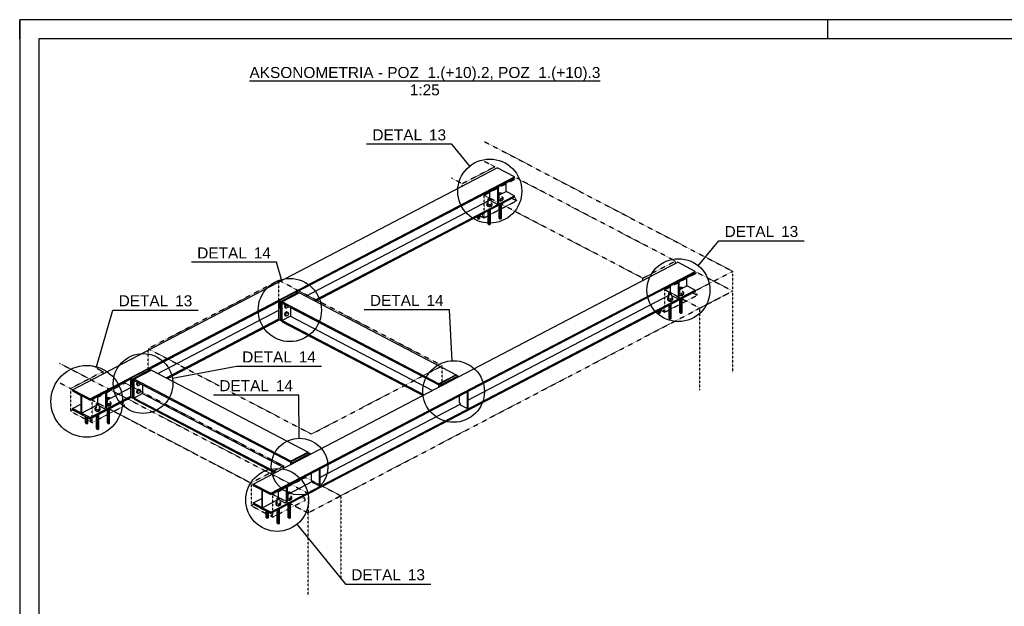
# Model space of a CAD drawing. Header units: millimetres. Extents: x 0 to 4200, y 0 to 2970.
# Tile 2 of 3: x 0 to 2559, y 1446 to 2970. Entities that reach past the tile are written whole.
import ezdxf

# ---------------------------------------------------------------- set-up
doc = ezdxf.new("R2010")
doc.units = ezdxf.units.MM
doc.linetypes.add('DXK_LINE_DOT4', pattern=[0.9408, 0.4704, -0.4704])
doc.styles.add('Arial', font='ARIAL.TTF', dxfattribs={"height": 0.2})

# ---------------------------------------------------------------- blocks, each defined once
blk = doc.blocks.new('Unknown-2722540-1268')
at = {"color": 7, "linetype": 'Continuous'}
for p, q in [((4200, 2970), (0, 2970)), ((0, 2970), (0, 0)), ((0, 2920), (0, 2970)), ((50, 2970), (0, 2970)), ((2100, 2920), (2100, 2970)), ((4150, 2920), (50, 2920)), ((50, 2920), (50, 50))]:
    blk.add_line(p, q, dxfattribs=at)
blk = doc.blocks.new('Unknown-2722540-11 - 1304')
at = {"color": 96, "linetype": 'Continuous'}
blk.add_line((597.1, 2811), (1508.2, 2811), dxfattribs=at)
at = {"color": 0, "linetype": 'Continuous'}
for points in [[(1508.2, 2818.5), (1508.2, 2848.5), (597.1, 2848.5), (597.1, 2818.5)], [(1091.5, 2773.5), (1091.5, 2803.5), (1013.7, 2803.5), (1013.7, 2773.5)]]:
    blk.add_wipeout(points, dxfattribs=at)
at = {"color": 7, "linetype": 'Continuous', "style": 'Arial'}
for s, height, p in [('AKSONOMETRIA - POZ_1.(+10).2, POZ_1.(+10).3', 28.652, (597.1, 2818.5)), ('1:25', 28.65, (1013.7, 2773.5))]:
    blk.add_text(s, height=height, dxfattribs=at).set_placement(p)
blk = doc.blocks.new('Part-2722540-1320 - 1304')
at = {"color": 5, "linetype": 'Continuous'}
for p, q in [((342.6, 2059.7), (297.3, 2036)), ((342.6, 2059.7), (749.8, 1846.9)), ((704.6, 1823.2), (297.3, 2036)), ((297.3, 2036), (297.3, 2033)), ((297.3, 2033), (704.6, 1820.2)), ((319.1, 2021.6), (319.1, 1998.6)), ((319.1, 1998.6), (297.3, 1987.3)), ((319.1, 1998.6), (688.2, 1805.8)), ((297.3, 1987.3), (666.4, 1794.4)), ((297.3, 1987.3), (297.3, 1984.2)), ((297.3, 1984.2), (663.4, 1792.9)), ((749.8, 1846.9), (704.6, 1823.2)), ((749.8, 1845.2), (749.8, 1846.9)), ((704.6, 1820.2), (704.6, 1823.2))]:
    blk.add_line(p, q, dxfattribs=at)
blk = doc.blocks.new('Part-2722540-1328 - 1304')
at = {"color": 5, "linetype": 'Continuous'}
for p, q in [((718.7, 2263.4), (673.5, 2239.8)), ((723, 2261.2), (677.7, 2237.5)), ((718.7, 2263.4), (723, 2261.2)), ((673.5, 2239.8), (677.7, 2237.5)), ((673.5, 2191.3), (673.5, 2239.8)), ((677.7, 2237.5), (677.7, 2189.1)), ((673.5, 2191.3), (677.7, 2189.1))]:
    blk.add_line(p, q, dxfattribs=at)
blk = doc.blocks.new('Part-2722540-1317 - 1304')
at = {"color": 5, "linetype": 'Continuous'}
for p, q in [((137.5, 2008.7), (1240.6, 2585.1)), ((1285.8, 2561.4), (1240.6, 2585.1)), ((182.8, 1985.1), (1285.8, 2561.4)), ((1285.8, 2558.3), (1285.8, 2561.4)), ((720.1, 2262.7), (1285.8, 2558.3)), ((1264.1, 2524), (1264.1, 2547)), ((765.4, 2240.7), (1285.8, 2512.6)), ((768.4, 2239.2), (1285.8, 2509.6)), ((1244.6, 2513.8), (1264.1, 2524)), ((1285.8, 2512.6), (1264.1, 2524)), ((1285.8, 2509.6), (1285.8, 2512.6)), ((743.6, 2252.1), (1222.9, 2502.5)), ((335.4, 2061.7), (673.5, 2238.4)), ((359, 2051.1), (673.5, 2215.4)), ((380.8, 2039.7), (673.5, 2192.7)), ((383.7, 2038.2), (675.1, 2190.5)), ((182.8, 1982), (288.8, 2037.4)), ((137.5, 2008.7), (182.8, 1985.1)), ((137.5, 2005.6), (137.5, 2008.7)), ((137.5, 2005.6), (159.3, 1994.2)), ((226.4, 1981.8), (288.8, 2014.5)), ((137.5, 1959.9), (159.3, 1971.3)), ((159.3, 1994.2), (159.3, 1948.5)), ((161, 1993.4), (161, 1947.7)), ((161, 1993.4), (182.8, 1982)), ((182.8, 1936.3), (288.8, 1991.7)), ((182.8, 1933.2), (290.5, 1989.5)), ((182.8, 1982), (182.8, 1985.1)), ((159.3, 1948.5), (137.5, 1959.9)), ((137.5, 1959.9), (137.5, 1956.9)), ((137.5, 1956.9), (182.8, 1933.2)), ((161, 1947.7), (202.5, 1969.4)), ((182.8, 1936.3), (161, 1947.7)), ((182.8, 1933.2), (182.8, 1936.3))]:
    blk.add_line(p, q, dxfattribs=at)
blk = doc.blocks.new('Part-2722540-1318 - 1304')
at = {"color": 5, "linetype": 'Continuous'}
for p, q in [((607, 1763.4), (1710.1, 2339.8)), ((1755.3, 2316.1), (1710.1, 2339.8)), ((652.2, 1739.8), (1755.3, 2316.1)), ((652.2, 1736.7), (1755.3, 2313)), ((1755.3, 2313), (1755.3, 2316.1)), ((1714, 2268.5), (1733.5, 2278.7)), ((1733.5, 2278.7), (1733.5, 2301.7)), ((1755.3, 2267.3), (1733.5, 2278.7)), ((652.2, 1691), (1755.3, 2267.3)), ((652.2, 1687.9), (1755.3, 2264.3)), ((1164.8, 1981.5), (1692.3, 2257.2)), ((1755.3, 2264.3), (1755.3, 2267.3)), ((780.1, 1780.5), (1145, 1971.2)), ((695.8, 1736.5), (760.4, 1770.2)), ((607, 1763.4), (652.2, 1739.8)), ((607, 1760.3), (607, 1763.4)), ((607, 1760.3), (628.8, 1748.9)), ((628.8, 1748.9), (628.8, 1703.2)), ((630.5, 1748.1), (630.5, 1702.4)), ((630.5, 1748.1), (652.2, 1736.7)), ((607, 1714.6), (628.8, 1726)), ((628.8, 1703.2), (607, 1714.6)), ((607, 1714.6), (607, 1711.6)), ((630.5, 1702.4), (671.9, 1724)), ((652.2, 1736.7), (652.2, 1739.8)), ((607, 1711.6), (652.2, 1687.9)), ((652.2, 1691), (630.5, 1702.4)), ((652.2, 1687.9), (652.2, 1691))]:
    blk.add_line(p, q, dxfattribs=at)
blk = doc.blocks.new('Part-2722540-1319 - 1304')
at = {"color": 5, "linetype": 'Continuous'}
for p, q in [((727.2, 2260.7), (682, 2237)), ((727.2, 2260.7), (1134.5, 2047.9)), ((1089.2, 2024.2), (682, 2237)), ((682, 2237), (682, 2234)), ((682, 2234), (1089.2, 2021.2)), ((703.8, 2222.6), (703.8, 2199.6)), ((703.8, 2199.6), (682, 2188.3)), ((682, 2188.3), (1051, 1995.4)), ((682, 2188.3), (682, 2185.2)), ((682, 2185.2), (1048.1, 1993.9)), ((703.8, 2199.6), (1072.8, 2006.8)), ((1134.5, 2047.9), (1089.2, 2024.2)), ((1134.5, 2046.2), (1134.5, 2047.9)), ((1089.2, 2021.2), (1089.2, 2024.2))]:
    blk.add_line(p, q, dxfattribs=at)
blk = doc.blocks.new('Part-2722540-1322 - 1304')
at = {"color": 5, "linetype": 'Continuous'}
for p, q in [((1138.7, 2044), (1093.5, 2020.3)), ((1141.3, 2042.6), (1138.7, 2044)), ((1093.5, 2020.3), (1096.1, 2019)), ((1093.5, 2017.6), (1093.5, 2020.3))]:
    blk.add_line(p, q, dxfattribs=at)
blk = doc.blocks.new('Part-2722540-1324 - 1304')
at = {"color": 5, "linetype": 'Continuous'}
for p, q in [((1134.5, 2046.2), (1089.2, 2022.5)), ((1089.2, 2022.5), (1093.5, 2020.3)), ((1089.2, 2015.4), (1089.2, 2022.5)), ((1093.5, 2020.3), (1138.7, 2044)), ((1138.7, 2044), (1134.5, 2046.2)), ((1093.5, 2017.6), (1093.5, 2020.3))]:
    blk.add_line(p, q, dxfattribs=at)
blk = doc.blocks.new('Part-2722540-1326 - 1304')
at = {"color": 5, "linetype": 'Continuous'}
for p, q in [((1162.5, 2003.3), (1162.5, 1959.8)), ((1164.8, 2004.5), (1164.8, 1961)), ((1142.7, 1975.3), (1142.7, 1992.9)), ((1146.9, 1968), (1142.7, 1975.3)), ((1162.5, 1959.8), (1146.9, 1968)), ((1164.8, 1961), (1162.5, 1959.8))]:
    blk.add_line(p, q, dxfattribs=at)
blk = doc.blocks.new('Part-2722540-2467 - 1304')
at = {"color": 4, "linetype": 'DXK_LINE_DOT4'}
for p, q in [((216.7, 2056), (131.9, 2011.7)), ((188.4, 2070.8), (216.7, 2056)), ((216.7, 2050.1), (216.7, 2056)), ((131.9, 2011.7), (103.5, 2026.4)), ((188.4, 1982.1), (273.3, 2026.4)), ((273.3, 2026.4), (686.2, 1810.7)), ((131.9, 2011.7), (131.9, 1953)), ((188.4, 1923.4), (188.4, 1982.1)), ((188.4, 1982.1), (601.3, 1766.4)), ((261.1, 1974.1), (273.3, 1967.8)), ((131.9, 1953), (138.4, 1956.4)), ((131.9, 1953), (188.4, 1923.4)), ((188.4, 1923.4), (273.3, 1967.8)), ((686.2, 1810.7), (601.3, 1766.4)), ((686.2, 1804.8), (686.2, 1810.7)), ((601.3, 1766.4), (601.3, 1707.7)), ((657.9, 1736.8), (742.8, 1781.1)), ((742.8, 1781.1), (834.3, 1733.3)), ((657.9, 1678.1), (657.9, 1736.8)), ((657.9, 1736.8), (749.4, 1689)), ((657.9, 1678.1), (742.8, 1722.5)), ((730.6, 1728.8), (742.8, 1722.5)), ((601.3, 1707.7), (607.9, 1711.1)), ((601.3, 1707.7), (657.9, 1678.1))]:
    blk.add_line(p, q, dxfattribs=at)
at = {"color": 6, "linetype": 'DXK_LINE_DOT4'}
for p, q in [((749.4, 1689), (834.3, 1733.3)), ((834.3, 1733.3), (834.3, 1520.3)), ((749.4, 1475.9), (749.4, 1689))]:
    blk.add_line(p, q, dxfattribs=at)
blk = doc.blocks.new('Part-2722540-1329 - 1304')
at = {"color": 5, "linetype": 'Continuous'}
for p, q in [((673.2, 2238.2), (673.2, 2220.6)), ((673.2, 2220.6), (673.5, 2220.1))]:
    blk.add_line(p, q, dxfattribs=at)
blk = doc.blocks.new('Part-2722540-2470 - 1304')
at = {"color": 4, "linetype": 'DXK_LINE_DOT4'}
for p, q in [((1285.8, 2509.6), (1201, 2465.3)), ((1291.5, 2499.8), (1285.8, 2509.6)), ((1206.6, 2455.5), (1291.5, 2499.8)), ((1194.5, 2461.8), (1206.6, 2455.5)), ((1201, 2465.3), (1206.6, 2455.5))]:
    blk.add_line(p, q, dxfattribs=at)
blk = doc.blocks.new('Part-2722540-1331 - 1304')
at = {"color": 5, "linetype": 'Continuous'}
for p, q in [((723, 2261.2), (677.7, 2237.5)), ((723, 2261.2), (725.6, 2259.8)), ((677.7, 2237.5), (682, 2235.3)), ((677.7, 2189.1), (677.7, 2237.5)), ((682, 2186.9), (682, 2235.3)), ((677.7, 2189.1), (682, 2186.9))]:
    blk.add_line(p, q, dxfattribs=at)
blk = doc.blocks.new('Bolt-2722540-1332 - 1304')
at = {"color": 7, "linetype": 'Continuous'}
for p, q in [((689.9, 2229.8), (688, 2224.8)), ((690.8, 2223.3), (692.7, 2228.3)), ((688, 2224.8), (689.9, 2221.7)), ((688, 2224.8), (690.8, 2223.3)), ((689.9, 2209.5), (688, 2204.3)), ((688, 2204.3), (689.9, 2201.3)), ((688, 2204.3), (690.8, 2202.9)), ((689.9, 2221.7), (692.7, 2220.3)), ((693.8, 2211.5), (689.9, 2209.5)), ((689.9, 2209.5), (692.7, 2208)), ((689.9, 2201.3), (692.7, 2199.8)), ((692.7, 2220.3), (690.8, 2223.3)), ((690.8, 2202.9), (692.7, 2208)), ((692.7, 2199.8), (690.8, 2202.9)), ((696.7, 2222.3), (692.7, 2220.3)), ((692.7, 2208), (696.7, 2210)), ((696.7, 2201.8), (692.7, 2199.8)), ((693.8, 2211.5), (696.7, 2210)), ((697.9, 2225.6), (696.7, 2222.3)), ((696.7, 2210), (698.6, 2207)), ((698.6, 2207), (696.7, 2201.8))]:
    blk.add_line(p, q, dxfattribs=at)
blk = doc.blocks.new('Part-2722540-1334 - 1304')
at = {"color": 5, "linetype": 'Continuous'}
for p, q in [((334.1, 2062.4), (288.8, 2038.8)), ((338.3, 2060.2), (293.1, 2036.6)), ((334.1, 2062.4), (338.3, 2060.2)), ((288.8, 2038.8), (293.1, 2036.6)), ((288.8, 1990.3), (288.8, 2038.8)), ((293.1, 2036.6), (293.1, 1988.1)), ((288.8, 1990.3), (293.1, 1988.1))]:
    blk.add_line(p, q, dxfattribs=at)
blk = doc.blocks.new('Part-2722540-1335 - 1304')
at = {"color": 5, "linetype": 'Continuous'}
for p, q in [((288.6, 2037.3), (288.6, 2019.6)), ((288.6, 2019.6), (288.8, 2019.2))]:
    blk.add_line(p, q, dxfattribs=at)
blk = doc.blocks.new('Part-2722540-1337 - 1304')
at = {"color": 5, "linetype": 'Continuous'}
for p, q in [((338.3, 2060.2), (293.1, 2036.6)), ((338.3, 2060.2), (340.9, 2058.8)), ((293.1, 2036.6), (297.3, 2034.3)), ((293.1, 1988.1), (293.1, 2036.6)), ((297.3, 1985.9), (297.3, 2034.3)), ((293.1, 1988.1), (297.3, 1985.9))]:
    blk.add_line(p, q, dxfattribs=at)
blk = doc.blocks.new('Bolt-2722540-1338 - 1304')
at = {"color": 7, "linetype": 'Continuous'}
for p, q in [((305.2, 2028.8), (303.3, 2023.8)), ((303.3, 2023.8), (305.3, 2020.7)), ((303.3, 2023.8), (306.1, 2022.3)), ((306.1, 2022.3), (308, 2027.4)), ((308.1, 2019.3), (306.1, 2022.3)), ((312, 2021.3), (308.1, 2019.3)), ((313.3, 2024.6), (312, 2021.3)), ((305.3, 2008.5), (303.3, 2003.4)), ((303.3, 2003.4), (305.3, 2000.3)), ((303.3, 2003.4), (306.1, 2001.9)), ((305.3, 2020.7), (308.1, 2019.3)), ((309.2, 2010.5), (305.3, 2008.5)), ((305.3, 2008.5), (308.1, 2007)), ((305.3, 2000.3), (308.1, 1998.8)), ((306.1, 2001.9), (308.1, 2007)), ((308.1, 1998.8), (306.1, 2001.9)), ((308.1, 2007), (312, 2009)), ((312, 2000.9), (308.1, 1998.8)), ((309.2, 2010.5), (312, 2009)), ((312, 2009), (314, 2006)), ((314, 2006), (312, 2000.9))]:
    blk.add_line(p, q, dxfattribs=at)
blk = doc.blocks.new('Part-2722540-1340 - 1304')
at = {"color": 5, "linetype": 'Continuous'}
for p, q in [((754.1, 1843), (708.8, 1819.3)), ((756.7, 1841.6), (754.1, 1843)), ((708.8, 1819.3), (711.4, 1818)), ((708.8, 1816.6), (708.8, 1819.3))]:
    blk.add_line(p, q, dxfattribs=at)
blk = doc.blocks.new('Part-2722540-1342 - 1304')
at = {"color": 5, "linetype": 'Continuous'}
for p, q in [((758, 1774.3), (758, 1792)), ((777.8, 1802.3), (777.8, 1758.8)), ((780.1, 1803.5), (780.1, 1760)), ((762.3, 1766.9), (758, 1774.3)), ((777.8, 1758.8), (762.3, 1766.9)), ((780.1, 1760), (777.8, 1758.8))]:
    blk.add_line(p, q, dxfattribs=at)
blk = doc.blocks.new('Part-2722540-1343 - 1304')
at = {"color": 5, "linetype": 'Continuous'}
for p, q in [((749.8, 1845.2), (704.6, 1821.5)), ((708.8, 1819.3), (754.1, 1843)), ((754.1, 1843), (749.8, 1845.2)), ((704.6, 1821.5), (708.8, 1819.3)), ((704.6, 1814.4), (704.6, 1821.5)), ((708.8, 1816.6), (708.8, 1819.3))]:
    blk.add_line(p, q, dxfattribs=at)
blk = doc.blocks.new('Bolt-2722540-1345 - 1304')
at = {"color": 7, "linetype": 'Continuous'}
for p, q in [((199.5, 1972.6), (200.3, 1973.4)), ((199.5, 1971.8), (199.5, 1972.6)), ((200.3, 1971), (199.5, 1971.8)), ((199.5, 1960.5), (199.5, 1971.8)), ((200.3, 1973.4), (201.7, 1973.8)), ((201.7, 1970.6), (200.3, 1971)), ((201.7, 1973.8), (203.4, 1973.8)), ((203.4, 1970.6), (201.7, 1970.6)), ((203.4, 1973.8), (204.8, 1973.4)), ((204.8, 1971), (203.4, 1970.6)), ((204.8, 1973.4), (205.6, 1972.6)), ((205.6, 1971.8), (204.8, 1971)), ((205.6, 1972.6), (205.6, 1971.8)), ((226.4, 1977.4), (227.8, 1978.1)), ((226.4, 1973.5), (226.4, 1973.4)), ((226.4, 1973.4), (232.5, 1972.6)), ((226.4, 1973.4), (226.4, 1969)), ((227.8, 1987.4), (228.6, 1988.2)), ((227.8, 1986.5), (227.8, 1987.4)), ((228.6, 1985.8), (227.8, 1986.5)), ((227.8, 1975.3), (227.8, 1986.5)), ((228.6, 1988.2), (230, 1988.6)), ((230, 1985.4), (228.6, 1985.8)), ((230, 1988.6), (231.7, 1988.6)), ((231.7, 1985.4), (230, 1985.4)), ((231.7, 1988.6), (233.1, 1988.2)), ((233.1, 1985.8), (231.7, 1985.4)), ((232.5, 1972.6), (236.9, 1974.9)), ((232.5, 1968.1), (232.5, 1972.6)), ((232.5, 1968.1), (236.9, 1970.4)), ((233.1, 1988.2), (233.9, 1987.4)), ((233.9, 1986.5), (233.1, 1985.8)), ((233.9, 1987.4), (233.9, 1986.5)), ((233.9, 1978.2), (235.3, 1978)), ((235.3, 1978), (236.9, 1974.9)), ((236.9, 1974.9), (236.9, 1970.4)), ((199.5, 1963.3), (196.5, 1961.8)), ((196.5, 1961.8), (198.1, 1958.6)), ((196.5, 1957.4), (196.5, 1961.8)), ((198.1, 1954.2), (196.5, 1957.4)), ((196.8, 1955.7), (196.8, 1956.9)), ((197.9, 1954.7), (196.8, 1955.7)), ((196.8, 1954.7), (196.8, 1955.7)), ((196.8, 1954.7), (198.3, 1953.3)), ((198.1, 1958.6), (204.2, 1957.8)), ((198.1, 1958.6), (198.1, 1954.2)), ((198.1, 1954.2), (204.2, 1953.4)), ((198.3, 1953.3), (201, 1952.5)), ((199, 1954.1), (201, 1953.5)), ((201, 1953.5), (203.3, 1953.5)), ((201, 1952.5), (204.1, 1952.5)), ((204.1, 1952.5), (206.8, 1953.3)), ((204.2, 1957.8), (208.6, 1960.1)), ((204.2, 1953.4), (204.2, 1957.8)), ((204.2, 1953.4), (208.6, 1955.7)), ((206.8, 1954.3), (204.8, 1953.7)), ((205.5, 1907), (205.5, 1945.1)), ((205.6, 1963.4), (207, 1963.3)), ((205.6, 1936.5), (205.6, 1945.1)), ((208, 1955.3), (206.8, 1954.3)), ((206.8, 1953.3), (208.4, 1954.7)), ((207, 1963.3), (208.6, 1960.1)), ((208.6, 1960.1), (208.6, 1955.7)), ((226.4, 1969), (226.4, 1969.1)), ((226.4, 1969), (232.5, 1968.1)), ((226.4, 1968.2), (226.6, 1968.1)), ((226.6, 1968.1), (229.3, 1967.2)), ((227.3, 1968.9), (229.3, 1968.3)), ((227.9, 1922.6), (227.9, 1956.8)), ((228.7, 1957.2), (228.7, 1921)), ((229.3, 1968.3), (231.6, 1968.3)), ((229.3, 1967.2), (232.4, 1967.2)), ((231.6, 1920.6), (231.6, 1958.8)), ((232.4, 1967.2), (235.1, 1968.1)), ((235.1, 1969.1), (233.1, 1968.5)), ((233.8, 1921.8), (233.8, 1959.9)), ((236.2, 1970.1), (235.1, 1969.1)), ((235.1, 1968.1), (236.6, 1969.5)), ((171.3, 1922.6), (171.3, 1939.2)), ((172.1, 1921), (171.3, 1922.6)), ((172.1, 1938.8), (172.1, 1921)), ((172.1, 1921), (175.1, 1920.6)), ((175.1, 1920.6), (175.1, 1937.2)), ((175.1, 1920.6), (177.3, 1921.8)), ((177.3, 1921.8), (177.3, 1936.1)), ((199.6, 1907.8), (199.6, 1942)), ((200.4, 1942.4), (200.4, 1906.3)), ((203.4, 1905.8), (203.4, 1944)), ((228.7, 1921), (227.9, 1922.6)), ((228.7, 1921), (231.6, 1920.6)), ((231.6, 1920.6), (233.8, 1921.8)), ((200.4, 1906.3), (199.6, 1907.8)), ((200.4, 1906.3), (203.4, 1905.8)), ((203.4, 1905.8), (205.5, 1907))]:
    blk.add_line(p, q, dxfattribs=at)
blk = doc.blocks.new('Bolt-2722540-1346 - 1304')
at = {"color": 7, "linetype": 'Continuous'}
for p, q in [((1244.6, 2509.4), (1246, 2510.1)), ((1246, 2519.4), (1246.8, 2520.2)), ((1246, 2518.6), (1246, 2519.4)), ((1246.8, 2517.8), (1246, 2518.6)), ((1246, 2507.3), (1246, 2518.6)), ((1246.8, 2520.2), (1248.3, 2520.6)), ((1248.2, 2517.4), (1246.8, 2517.8)), ((1249.9, 2517.4), (1248.2, 2517.4)), ((1248.3, 2520.6), (1249.9, 2520.6)), ((1249.9, 2520.6), (1251.3, 2520.2)), ((1251.3, 2517.8), (1249.9, 2517.4)), ((1251.3, 2520.2), (1252.2, 2519.4)), ((1252.2, 2518.6), (1251.3, 2517.8)), ((1252.2, 2519.4), (1252.2, 2518.6)), ((1252.2, 2510.2), (1253.5, 2510.1)), ((1253.5, 2510.1), (1255.1, 2506.9)), ((1217.7, 2495.4), (1214.8, 2493.8)), ((1214.8, 2493.8), (1216.4, 2490.7)), ((1214.8, 2489.4), (1214.8, 2493.8)), ((1216.4, 2486.2), (1214.8, 2489.4)), ((1215, 2487.7), (1215, 2488.9)), ((1216.2, 2486.7), (1215, 2487.7)), ((1215, 2486.7), (1215, 2487.7)), ((1215, 2486.7), (1216.5, 2485.3)), ((1216.4, 2490.7), (1222.4, 2489.8)), ((1216.4, 2490.7), (1216.4, 2486.2)), ((1216.4, 2486.2), (1222.4, 2485.4)), ((1216.5, 2485.3), (1219.2, 2484.5)), ((1217.2, 2486.1), (1219.2, 2485.5)), ((1217.7, 2504.7), (1218.5, 2505.4)), ((1217.7, 2503.8), (1217.7, 2504.7)), ((1218.5, 2503), (1217.7, 2503.8)), ((1217.7, 2492.5), (1217.7, 2503.8)), ((1218.5, 2505.4), (1220, 2505.8)), ((1220, 2502.6), (1218.5, 2503)), ((1219.2, 2485.5), (1221.6, 2485.5)), ((1219.2, 2484.5), (1222.3, 2484.5)), ((1220, 2505.8), (1221.6, 2505.8)), ((1221.6, 2502.6), (1220, 2502.6)), ((1221.6, 2505.8), (1223.1, 2505.4)), ((1223.1, 2503), (1221.6, 2502.6)), ((1222.3, 2484.5), (1225, 2485.3)), ((1222.4, 2489.8), (1226.8, 2492.1)), ((1222.4, 2485.4), (1222.4, 2489.8)), ((1222.4, 2485.4), (1226.8, 2487.7)), ((1225, 2486.3), (1223, 2485.7)), ((1223.1, 2505.4), (1223.9, 2504.7)), ((1223.9, 2503.8), (1223.1, 2503)), ((1223.9, 2504.7), (1223.9, 2503.8)), ((1223.9, 2495.5), (1225.2, 2495.3)), ((1226.2, 2487.4), (1225, 2486.3)), ((1225, 2485.3), (1226.6, 2486.7)), ((1225.2, 2495.3), (1226.8, 2492.1)), ((1226.8, 2492.1), (1226.8, 2487.7)), ((1244.6, 2505.7), (1244.7, 2505.4)), ((1244.7, 2501), (1244.6, 2501.2)), ((1244.6, 2500.3), (1244.8, 2500.1)), ((1244.7, 2505.4), (1250.7, 2504.6)), ((1244.7, 2505.4), (1244.7, 2501)), ((1244.7, 2501), (1250.7, 2500.2)), ((1244.8, 2500.1), (1247.5, 2499.3)), ((1245.5, 2500.9), (1247.5, 2500.3)), ((1246.1, 2454.6), (1246.1, 2488.8)), ((1246.9, 2489.2), (1246.9, 2453.1)), ((1247.5, 2500.3), (1249.8, 2500.3)), ((1247.5, 2499.3), (1250.6, 2499.3)), ((1249.9, 2452.6), (1249.9, 2490.8)), ((1250.6, 2499.3), (1253.3, 2500.1)), ((1250.7, 2504.6), (1255.1, 2506.9)), ((1250.7, 2500.2), (1250.7, 2504.6)), ((1250.7, 2500.2), (1255.1, 2502.5)), ((1253.3, 2501.1), (1251.3, 2500.5)), ((1252.1, 2453.8), (1252.1, 2491.9)), ((1254.5, 2502.2), (1253.3, 2501.1)), ((1253.3, 2500.1), (1254.9, 2501.5)), ((1255.1, 2506.9), (1255.1, 2502.5)), ((1189.5, 2454.6), (1189.5, 2459.2)), ((1190.3, 2459.7), (1190.3, 2453.1)), ((1193.3, 2452.7), (1193.3, 2461.2)), ((1195.5, 2453.8), (1195.5, 2462.4)), ((1217.8, 2439.8), (1217.8, 2474)), ((1218.6, 2474.4), (1218.6, 2438.3)), ((1221.6, 2437.9), (1221.6, 2476)), ((1223.8, 2468.6), (1223.8, 2477.1)), ((1223.8, 2439), (1223.8, 2477.1)), ((1190.3, 2453.1), (1189.5, 2454.6)), ((1190.3, 2453.1), (1193.3, 2452.7)), ((1193.3, 2452.7), (1195.5, 2453.8)), ((1218.6, 2438.3), (1217.8, 2439.8)), ((1218.6, 2438.3), (1221.6, 2437.9)), ((1221.6, 2437.9), (1223.8, 2439)), ((1246.9, 2453.1), (1246.1, 2454.6)), ((1246.9, 2453.1), (1249.9, 2452.6)), ((1249.9, 2452.6), (1252.1, 2453.8))]:
    blk.add_line(p, q, dxfattribs=at)
blk = doc.blocks.new('Part-2722540-1349 - 1304')
at = {"color": 5, "linetype": 'Continuous'}
for p, q in [((1242.3, 2535.4), (1242.1, 2535.5)), ((1242.3, 2535.4), (1244.6, 2536.6)), ((1242.3, 2490.1), (1242.3, 2535.4)), ((1244.6, 2536.6), (1244.4, 2536.7)), ((1244.6, 2491.2), (1244.6, 2536.6)), ((1220.5, 2524.2), (1220.5, 2506.6)), ((1220.5, 2506.6), (1224.8, 2499.2)), ((1224.8, 2499.2), (1242.3, 2490.1)), ((1242.3, 2490.1), (1244.6, 2491.2))]:
    blk.add_line(p, q, dxfattribs=at)
blk = doc.blocks.new('Part-2722540-1352 - 1304')
at = {"color": 5, "linetype": 'Continuous'}
for p, q in [((1690, 2278.9), (1690, 2261.3)), ((1711.8, 2290.1), (1711.6, 2290.2)), ((1711.8, 2290.1), (1714, 2291.3)), ((1711.8, 2244.8), (1711.8, 2290.1)), ((1714, 2291.3), (1713.9, 2291.4)), ((1714, 2245.9), (1714, 2291.3)), ((1690, 2261.3), (1694.2, 2253.9)), ((1694.2, 2253.9), (1711.8, 2244.8)), ((1711.8, 2244.8), (1714, 2245.9))]:
    blk.add_line(p, q, dxfattribs=at)
blk = doc.blocks.new('Part-2722540-2471 - 1304')
at = {"color": 4, "linetype": 'DXK_LINE_DOT4'}
for p, q in [((1755.3, 2264.3), (1670.5, 2220)), ((1676.1, 2210.2), (1761, 2254.5)), ((1761, 2254.5), (1755.3, 2264.3)), ((1663.9, 2216.5), (1676.1, 2210.2)), ((1670.5, 2220), (1676.1, 2210.2))]:
    blk.add_line(p, q, dxfattribs=at)
blk = doc.blocks.new('Part-2722540-1355 - 1304')
at = {"color": 5, "linetype": 'Continuous'}
for p, q in [((671.8, 1746.9), (671.8, 1724.1)), ((693.5, 1758.1), (693.4, 1758.2)), ((693.5, 1758.1), (695.8, 1759.3)), ((693.5, 1717.8), (693.5, 1758.1)), ((695.8, 1759.3), (695.6, 1759.4)), ((695.8, 1719), (695.8, 1759.3)), ((671.8, 1724.1), (689.3, 1714.9)), ((689.3, 1714.9), (693.5, 1717.8)), ((689.3, 1714.9), (691.6, 1716.1)), ((691.6, 1716.1), (695.8, 1719)), ((693.5, 1717.8), (695.8, 1719))]:
    blk.add_line(p, q, dxfattribs=at)
blk = doc.blocks.new('Part-2722540-1358 - 1304')
at = {"color": 5, "linetype": 'Continuous'}
for p, q in [((224.1, 2003.4), (224, 2003.5)), ((224.1, 2003.4), (226.4, 2004.6)), ((224.1, 1963.2), (224.1, 2003.4)), ((226.4, 2004.6), (226.2, 2004.7)), ((226.4, 1964.4), (226.4, 2004.6)), ((202.4, 1992.2), (202.4, 1969.4)), ((202.4, 1969.4), (219.9, 1960.3)), ((219.9, 1960.3), (224.1, 1963.2)), ((219.9, 1960.3), (222.2, 1961.5)), ((222.2, 1961.5), (226.4, 1964.4)), ((224.1, 1963.2), (226.4, 1964.4))]:
    blk.add_line(p, q, dxfattribs=at)
blk = doc.blocks.new('Bolt-2722540-1359 - 1304')
at = {"color": 7, "linetype": 'Continuous'}
for p, q in [((697.3, 1742.1), (698.1, 1742.8)), ((697.3, 1741.2), (697.3, 1742.1)), ((698.1, 1740.5), (697.3, 1741.2)), ((697.3, 1730), (697.3, 1741.2)), ((698.1, 1742.8), (699.5, 1743.3)), ((699.5, 1740), (698.1, 1740.5)), ((699.5, 1743.3), (701.2, 1743.3)), ((701.2, 1740), (699.5, 1740)), ((701.2, 1743.3), (702.6, 1742.8)), ((702.6, 1740.5), (701.2, 1740)), ((702.6, 1742.8), (703.5, 1742.1)), ((703.5, 1741.2), (702.6, 1740.5)), ((703.5, 1742.1), (703.5, 1741.2)), ((669, 1718), (666.1, 1716.5)), ((666.1, 1716.5), (667.7, 1713.3)), ((666.1, 1712), (666.1, 1716.5)), ((669, 1727.3), (669.8, 1728.1)), ((669, 1726.4), (669, 1727.3)), ((669.8, 1725.7), (669, 1726.4)), ((669, 1715.2), (669, 1726.4)), ((669.8, 1728.1), (671.2, 1728.5)), ((671.2, 1725.3), (669.8, 1725.7)), ((671.2, 1728.5), (672.9, 1728.5)), ((672.9, 1725.3), (671.2, 1725.3)), ((672.9, 1728.5), (674.3, 1728.1)), ((674.3, 1725.7), (672.9, 1725.3)), ((673.7, 1712.5), (678.1, 1714.8)), ((674.3, 1728.1), (675.2, 1727.3)), ((675.2, 1726.4), (674.3, 1725.7)), ((675.2, 1727.3), (675.2, 1726.4)), ((675.2, 1718.1), (676.5, 1717.9)), ((676.5, 1717.9), (678.1, 1714.8)), ((678.1, 1714.8), (678.1, 1710.4)), ((695.8, 1732), (697.3, 1732.8)), ((695.8, 1728.4), (696, 1728.1)), ((696, 1723.7), (695.8, 1724)), ((695.8, 1723), (696.1, 1722.7)), ((696, 1728.1), (702, 1727.3)), ((696, 1728.1), (696, 1723.7)), ((696, 1723.7), (702, 1722.8)), ((696.1, 1722.7), (698.8, 1721.9)), ((696.8, 1723.5), (698.8, 1722.9)), ((698.8, 1722.9), (701.1, 1722.9)), ((698.8, 1721.9), (701.9, 1721.9)), ((701.9, 1721.9), (704.6, 1722.7)), ((702, 1727.3), (706.4, 1729.6)), ((702, 1722.8), (702, 1727.3)), ((702, 1722.8), (706.4, 1725.1)), ((704.6, 1723.8), (702.6, 1723.1)), ((703.4, 1676.4), (703.4, 1714.6)), ((703.5, 1732.9), (704.8, 1732.7)), ((705.8, 1724.8), (704.6, 1723.8)), ((704.6, 1722.7), (706.2, 1724.1)), ((704.8, 1732.7), (706.4, 1729.6)), ((706.4, 1729.6), (706.4, 1725.1)), ((640.8, 1677.3), (640.8, 1693.9)), ((641.6, 1693.5), (641.6, 1675.7)), ((644.6, 1675.3), (644.6, 1691.9)), ((646.8, 1676.4), (646.8, 1690.8)), ((667.7, 1708.9), (666.1, 1712)), ((666.3, 1710.4), (666.3, 1711.6)), ((667.4, 1709.3), (666.3, 1710.4)), ((666.3, 1709.4), (666.3, 1710.4)), ((666.3, 1709.4), (667.8, 1708)), ((667.7, 1713.3), (673.7, 1712.5)), ((667.7, 1713.3), (667.7, 1708.9)), ((667.7, 1708.9), (673.7, 1708)), ((667.8, 1708), (670.5, 1707.1)), ((668.5, 1708.8), (670.5, 1708.2)), ((669.1, 1662.5), (669.1, 1696.7)), ((669.9, 1697.1), (669.9, 1660.9)), ((670.5, 1708.2), (672.8, 1708.2)), ((670.5, 1707.1), (673.6, 1707.1)), ((672.9, 1660.5), (672.9, 1698.7)), ((673.6, 1707.1), (676.3, 1708)), ((673.7, 1708), (673.7, 1712.5)), ((673.7, 1708), (678.1, 1710.4)), ((676.3, 1709), (674.3, 1708.4)), ((675.1, 1691.2), (675.1, 1699.8)), ((675.1, 1661.7), (675.1, 1699.8)), ((677.5, 1710), (676.3, 1709)), ((676.3, 1708), (677.9, 1709.4)), ((697.4, 1677.3), (697.4, 1711.5)), ((698.2, 1711.9), (698.2, 1675.7)), ((701.2, 1675.3), (701.2, 1713.5)), ((641.6, 1675.7), (640.8, 1677.3)), ((641.6, 1675.7), (644.6, 1675.3)), ((644.6, 1675.3), (646.8, 1676.4)), ((698.2, 1675.7), (697.4, 1677.3)), ((698.2, 1675.7), (701.2, 1675.3)), ((701.2, 1675.3), (703.4, 1676.4)), ((669.9, 1660.9), (669.1, 1662.5)), ((669.9, 1660.9), (672.9, 1660.5)), ((672.9, 1660.5), (675.1, 1661.7))]:
    blk.add_line(p, q, dxfattribs=at)
blk = doc.blocks.new('Bolt-2722540-1360 - 1304')
at = {"color": 7, "linetype": 'Continuous'}
for p, q in [((1687.2, 2259.3), (1688, 2260.1)), ((1687.2, 2258.5), (1687.2, 2259.3)), ((1688, 2257.7), (1687.2, 2258.5)), ((1687.2, 2247.2), (1687.2, 2258.5)), ((1688, 2260.1), (1689.5, 2260.5)), ((1689.5, 2257.3), (1688, 2257.7)), ((1689.5, 2260.5), (1691.1, 2260.5)), ((1691.1, 2257.3), (1689.5, 2257.3)), ((1691.1, 2260.5), (1692.6, 2260.1)), ((1692.6, 2257.7), (1691.1, 2257.3)), ((1692.6, 2260.1), (1693.4, 2259.3)), ((1693.4, 2258.5), (1692.6, 2257.7)), ((1693.4, 2259.3), (1693.4, 2258.5)), ((1714, 2264), (1715.5, 2264.8)), ((1714, 2260.4), (1714.2, 2260.1)), ((1714.2, 2255.7), (1714, 2256)), ((1714, 2255), (1714.4, 2254.8)), ((1714.2, 2260.1), (1720.2, 2259.3)), ((1714.2, 2260.1), (1714.2, 2255.7)), ((1714.2, 2255.7), (1720.2, 2254.8)), ((1714.4, 2254.8), (1717, 2253.9)), ((1715, 2255.6), (1717, 2255)), ((1715.5, 2274.1), (1716.3, 2274.9)), ((1715.5, 2273.3), (1715.5, 2274.1)), ((1716.3, 2272.5), (1715.5, 2273.3)), ((1715.5, 2262), (1715.5, 2273.3)), ((1716.3, 2274.9), (1717.8, 2275.3)), ((1717.8, 2272.1), (1716.3, 2272.5)), ((1717, 2255), (1719.4, 2255)), ((1717, 2253.9), (1720.1, 2253.9)), ((1717.8, 2275.3), (1719.4, 2275.3)), ((1719.4, 2272.1), (1717.8, 2272.1)), ((1719.4, 2275.3), (1720.9, 2274.9)), ((1720.9, 2272.5), (1719.4, 2272.1)), ((1720.1, 2253.9), (1722.8, 2254.8)), ((1720.2, 2259.3), (1724.6, 2261.6)), ((1720.2, 2254.8), (1720.2, 2259.3)), ((1720.2, 2254.8), (1724.6, 2257.2)), ((1722.8, 2255.8), (1720.8, 2255.2)), ((1720.9, 2274.9), (1721.7, 2274.1)), ((1721.7, 2273.3), (1720.9, 2272.5)), ((1721.7, 2274.1), (1721.7, 2273.3)), ((1721.7, 2264.9), (1723, 2264.7)), ((1724, 2256.8), (1722.8, 2255.8)), ((1722.8, 2254.8), (1724.4, 2256.2)), ((1723, 2264.7), (1724.6, 2261.6)), ((1724.6, 2261.6), (1724.6, 2257.2)), ((1687.2, 2250), (1684.3, 2248.5)), ((1684.3, 2248.5), (1685.9, 2245.4)), ((1684.3, 2244.1), (1684.3, 2248.5)), ((1685.9, 2240.9), (1684.3, 2244.1)), ((1684.5, 2242.4), (1684.5, 2243.6)), ((1685.7, 2241.4), (1684.5, 2242.4)), ((1684.5, 2241.4), (1684.5, 2242.4)), ((1684.5, 2241.4), (1686.1, 2240)), ((1685.9, 2245.4), (1691.9, 2244.5)), ((1685.9, 2245.4), (1685.9, 2240.9)), ((1685.9, 2240.9), (1691.9, 2240.1)), ((1686.1, 2240), (1688.8, 2239.2)), ((1686.7, 2240.8), (1688.8, 2240.2)), ((1687.3, 2194.5), (1687.3, 2228.7)), ((1688.1, 2229.2), (1688.1, 2193)), ((1688.8, 2240.2), (1691.1, 2240.2)), ((1688.8, 2239.2), (1691.9, 2239.2)), ((1691.1, 2192.5), (1691.1, 2230.7)), ((1691.9, 2244.5), (1696.3, 2246.8)), ((1691.9, 2240.1), (1691.9, 2244.5)), ((1691.9, 2240.1), (1696.3, 2242.4)), ((1691.9, 2239.2), (1694.5, 2240)), ((1694.5, 2241), (1692.5, 2240.4)), ((1693.3, 2223.2), (1693.3, 2231.9)), ((1693.3, 2193.7), (1693.3, 2231.9)), ((1693.4, 2250.1), (1694.7, 2250)), ((1695.7, 2242.1), (1694.5, 2241)), ((1694.5, 2240), (1696.1, 2241.4)), ((1694.7, 2250), (1696.3, 2246.8)), ((1696.3, 2246.8), (1696.3, 2242.4)), ((1715.6, 2209.3), (1715.6, 2243.5)), ((1716.4, 2243.9), (1716.4, 2207.7)), ((1719.4, 2207.3), (1719.4, 2245.5)), ((1721.6, 2208.5), (1721.6, 2246.6)), ((1659, 2209.3), (1659, 2214)), ((1659.8, 2207.7), (1659, 2209.3)), ((1659.8, 2214.4), (1659.8, 2207.7)), ((1659.8, 2207.7), (1662.8, 2207.3)), ((1662.8, 2207.3), (1662.8, 2215.9)), ((1662.8, 2207.3), (1665, 2208.5)), ((1665, 2208.5), (1665, 2217.1)), ((1716.4, 2207.7), (1715.6, 2209.3)), ((1716.4, 2207.7), (1719.4, 2207.3)), ((1719.4, 2207.3), (1721.6, 2208.5)), ((1688.1, 2193), (1687.3, 2194.5)), ((1688.1, 2193), (1691.1, 2192.5)), ((1691.1, 2192.5), (1693.3, 2193.7))]:
    blk.add_line(p, q, dxfattribs=at)
blk = doc.blocks.new('Part-2722540-2468 - 1304')
at = {"color": 4, "linetype": 'DXK_LINE_DOT4'}
for p, q in [((1234.9, 2588), (1150.1, 2543.7)), ((1206.6, 2602.8), (1234.9, 2588)), ((1234.9, 2582.1), (1234.9, 2588)), ((1150.1, 2543.7), (1121.8, 2558.5)), ((1150.1, 2537.8), (1150.1, 2543.7)), ((1206.6, 2514.1), (1291.5, 2558.5)), ((1704.4, 2342.7), (1291.5, 2558.5)), ((1619.5, 2298.4), (1206.6, 2514.1)), ((1206.6, 2455.5), (1206.6, 2514.1)), ((1206.6, 2455.5), (1291.5, 2499.8)), ((1279.3, 2506.2), (1291.5, 2499.8)), ((1194.5, 2461.8), (1206.6, 2455.5)), ((1704.4, 2342.7), (1619.5, 2298.4)), ((1704.4, 2336.8), (1704.4, 2342.7)), ((1676.1, 2268.8), (1761, 2313.2)), ((1761, 2313.2), (1852.5, 2265.3)), ((1619.5, 2292.5), (1619.5, 2298.4)), ((1676.1, 2210.2), (1676.1, 2268.8)), ((1676.1, 2268.8), (1767.7, 2221)), ((1676.1, 2210.2), (1761, 2254.5)), ((1748.8, 2260.9), (1761, 2254.5)), ((1663.9, 2216.5), (1676.1, 2210.2))]:
    blk.add_line(p, q, dxfattribs=at)
at = {"color": 6, "linetype": 'DXK_LINE_DOT4'}
for p, q in [((1767.7, 2221), (1852.5, 2265.3)), ((1852.5, 2265.3), (1852.5, 2052.3)), ((1767.7, 2007.9), (1767.7, 2221))]:
    blk.add_line(p, q, dxfattribs=at)
blk = doc.blocks.new('Part-2722540-2469 - 1304')
at = {"color": 4, "linetype": 'DXK_LINE_DOT4'}
for p, q in [((1206.6, 2654), (1852.5, 2316.5)), ((673.5, 2292.6), (334.1, 2115.3)), ((673.5, 2241.5), (673.5, 2292.6)), ((1097.8, 2070.9), (673.5, 2292.6)), ((334.1, 2064.1), (673.5, 2241.5)), ((673.5, 2241.5), (1097.8, 2019.8)), ((334.1, 2064.1), (334.1, 2115.3)), ((334.1, 2115.3), (758.3, 1893.6)), ((103.5, 2077.6), (749.4, 1740.1)), ((758.3, 1893.6), (1097.8, 2070.9)), ((1097.8, 2019.8), (1097.8, 2070.9)), ((131.9, 2011.7), (749.4, 1689))]:
    blk.add_line(p, q, dxfattribs=at)
at = {"color": 6, "linetype": 'DXK_LINE_DOT4'}
for p, q in [((749.4, 1740.1), (1852.5, 2316.5)), ((1852.5, 2316.5), (1852.5, 2265.3)), ((749.4, 1689), (1852.5, 2265.3)), ((749.4, 1740.1), (749.4, 1689))]:
    blk.add_line(p, q, dxfattribs=at)
blk = doc.blocks.new('Part-2722540-2472 - 1304')
at = {"color": 4, "linetype": 'DXK_LINE_DOT4'}
for p, q in [((267.6, 1977.5), (182.8, 1933.2)), ((273.3, 1967.8), (267.6, 1977.5)), ((131.9, 1953), (137.5, 1956.9)), ((131.9, 1953), (188.4, 1923.4)), ((137.5, 1956.9), (182.8, 1933.2)), ((188.4, 1923.4), (273.3, 1967.8)), ((188.4, 1923.4), (182.8, 1933.2))]:
    blk.add_line(p, q, dxfattribs=at)
blk = doc.blocks.new('Part-2722540-2473 - 1304')
at = {"color": 4, "linetype": 'DXK_LINE_DOT4'}
for p, q in [((737.1, 1732.2), (652.2, 1687.9)), ((657.9, 1678.1), (742.8, 1722.5)), ((742.8, 1722.5), (737.1, 1732.2)), ((601.3, 1707.7), (607, 1711.6)), ((601.3, 1707.7), (657.9, 1678.1)), ((607, 1711.6), (652.2, 1687.9)), ((657.9, 1678.1), (652.2, 1687.9))]:
    blk.add_line(p, q, dxfattribs=at)
blk = doc.blocks.new('DetailMark-2722540-2528 - 1304')
at = {"color": 6, "linetype": 'Continuous'}
for p, q in [((199.9, 2068.3), (242.1, 2215.5)), ((242.1, 2215.5), (463.4, 2215.5))]:
    blk.add_line(p, q, dxfattribs=at)
blk.add_circle((174.3, 1978.6), 93.2, dxfattribs=at)
at = {"color": 0, "linetype": 'Continuous'}
for points in [[(386, 2225.5), (386, 2255.5), (257.1, 2255.5), (257.1, 2225.5)], [(448.4, 2225.5), (448.4, 2255.5), (404, 2255.5), (404, 2225.5)]]:
    blk.add_wipeout(points, dxfattribs=at)
at = {"color": 6, "linetype": 'Continuous', "style": 'Arial'}
for s, p in [('DETAL', (257.1, 2225.5)), ('13', (404, 2225.5))]:
    blk.add_text(s, height=28.65, dxfattribs=at).set_placement(p)
blk = doc.blocks.new('DetailMark-2722540-2529 - 1304')
at = {"color": 6, "linetype": 'Continuous'}
for p, q in [((1122.9, 2646.5), (901.6, 2646.5)), ((1169.3, 2589.4), (1122.9, 2646.5))]:
    blk.add_line(p, q, dxfattribs=at)
blk.add_circle((1221.6, 2524.7), 83.2, dxfattribs=at)
at = {"color": 0, "linetype": 'Continuous'}
for points in [[(1045.5, 2656.5), (1045.5, 2686.5), (916.6, 2686.5), (916.6, 2656.5)], [(1107.9, 2656.5), (1107.9, 2686.5), (1063.5, 2686.5), (1063.5, 2656.5)]]:
    blk.add_wipeout(points, dxfattribs=at)
at = {"color": 6, "linetype": 'Continuous', "style": 'Arial'}
for s, p in [('DETAL', (916.6, 2656.5)), ('13', (1063.5, 2656.5))]:
    blk.add_text(s, height=28.65, dxfattribs=at).set_placement(p)
blk = doc.blocks.new('DetailMark-2722540-2478 - 1304')
at = {"color": 6, "linetype": 'Continuous'}
for p, q in [((720.5, 1659.2), (846.7, 1503.9)), ((846.7, 1503.9), (1068, 1503.9))]:
    blk.add_line(p, q, dxfattribs=at)
blk.add_circle((669, 1722.5), 81.6, dxfattribs=at)
at = {"color": 0, "linetype": 'Continuous'}
for points in [[(990.6, 1513.9), (990.6, 1543.9), (861.7, 1543.9), (861.7, 1513.9)], [(1053, 1513.9), (1053, 1543.9), (1008.6, 1543.9), (1008.6, 1513.9)]]:
    blk.add_wipeout(points, dxfattribs=at)
at = {"color": 6, "linetype": 'Continuous', "style": 'Arial'}
for s, p in [('DETAL', (861.7, 1513.9)), ('13', (1008.6, 1513.9))]:
    blk.add_text(s, height=28.65, dxfattribs=at).set_placement(p)
blk = doc.blocks.new('DetailMark-2722540-2531 - 1304')
at = {"color": 6, "linetype": 'Continuous'}
for p, q in [((667.6, 2339.8), (446.3, 2339.8)), ((680.1, 2294.9), (667.6, 2339.8))]:
    blk.add_line(p, q, dxfattribs=at)
blk.add_circle((702, 2215.8), 82.1, dxfattribs=at)
at = {"color": 0, "linetype": 'Continuous'}
for points in [[(590.2, 2349.8), (590.2, 2379.8), (461.3, 2379.8), (461.3, 2349.8)], [(652.6, 2349.8), (652.6, 2379.8), (608.2, 2379.8), (608.2, 2349.8)]]:
    blk.add_wipeout(points, dxfattribs=at)
at = {"color": 6, "linetype": 'Continuous', "style": 'Arial'}
for s, p in [('DETAL', (461.3, 2349.8)), ('14', (608.2, 2349.8))]:
    blk.add_text(s, height=28.65, dxfattribs=at).set_placement(p)
blk = doc.blocks.new('DetailMark-2722540-2534 - 1304')
at = {"color": 6, "linetype": 'Continuous'}
for p, q in [((1116.5, 2216.5), (895.1, 2216.5)), ((1123.4, 2084.1), (1116.5, 2216.5))]:
    blk.add_line(p, q, dxfattribs=at)
blk.add_circle((1127.6, 2004.2), 80, dxfattribs=at)
at = {"color": 0, "linetype": 'Continuous'}
for points in [[(1039, 2226.5), (1039, 2256.5), (910.1, 2256.5), (910.1, 2226.5)], [(1101.5, 2226.5), (1101.5, 2256.5), (1057, 2256.5), (1057, 2226.5)]]:
    blk.add_wipeout(points, dxfattribs=at)
at = {"color": 6, "linetype": 'Continuous', "style": 'Arial'}
for s, p in [('DETAL', (910.1, 2226.5)), ('14', (1057, 2226.5))]:
    blk.add_text(s, height=28.65, dxfattribs=at).set_placement(p)
blk = doc.blocks.new('DetailMark-2722540-2532 - 1304')
at = {"color": 6, "linetype": 'Continuous'}
for p, q in [((397, 2039), (563.2, 2069.6)), ((563.2, 2069.6), (784.5, 2069.6))]:
    blk.add_line(p, q, dxfattribs=at)
blk.add_circle((320.6, 2025), 77.6, dxfattribs=at)
at = {"color": 0, "linetype": 'Continuous'}
for points in [[(707, 2079.6), (707, 2109.6), (578.2, 2109.6), (578.2, 2079.6)], [(769.5, 2079.6), (769.5, 2109.6), (725, 2109.6), (725, 2079.6)]]:
    blk.add_wipeout(points, dxfattribs=at)
at = {"color": 6, "linetype": 'Continuous', "style": 'Arial'}
for s, p in [('DETAL', (578.2, 2079.6)), ('14', (725, 2079.6))]:
    blk.add_text(s, height=28.65, dxfattribs=at).set_placement(p)
blk = doc.blocks.new('DetailMark-2722540-2533 - 1304')
at = {"color": 6, "linetype": 'Continuous'}
for p, q in [((725.1, 1995), (503.8, 1995)), ((726.4, 1883), (725.1, 1995))]:
    blk.add_line(p, q, dxfattribs=at)
blk.add_circle((727.2, 1809.2), 73.8, dxfattribs=at)
at = {"color": 0, "linetype": 'Continuous'}
for points in [[(647.7, 2005), (647.7, 2035), (518.8, 2035), (518.8, 2005)], [(710.1, 2005), (710.1, 2035), (665.7, 2035), (665.7, 2005)]]:
    blk.add_wipeout(points, dxfattribs=at)
at = {"color": 6, "linetype": 'Continuous', "style": 'Arial'}
for s, p in [('DETAL', (518.8, 2005)), ('14', (665.7, 2005))]:
    blk.add_text(s, height=28.65, dxfattribs=at).set_placement(p)
blk = doc.blocks.new('DetailMark-2722540-2530 - 1304')
at = {"color": 6, "linetype": 'Continuous'}
for p, q in [((1763.5, 2330.6), (1816.7, 2395.5)), ((1816.7, 2395.5), (2038.1, 2395.5))]:
    blk.add_line(p, q, dxfattribs=at)
blk.add_circle((1711.8, 2267.4), 81.7, dxfattribs=at)
at = {"color": 0, "linetype": 'Continuous'}
for points in [[(1960.6, 2405.5), (1960.6, 2435.5), (1831.7, 2435.5), (1831.7, 2405.5)], [(2023.1, 2405.5), (2023.1, 2435.5), (1978.6, 2435.5), (1978.6, 2405.5)]]:
    blk.add_wipeout(points, dxfattribs=at)
at = {"color": 6, "linetype": 'Continuous', "style": 'Arial'}
for s, p in [('DETAL', (1831.7, 2405.5)), ('13', (1978.6, 2405.5))]:
    blk.add_text(s, height=28.65, dxfattribs=at).set_placement(p)

msp = doc.modelspace()

# ---------------------------------------------------------------- block references
for name in ['Unknown-2722540-1268', 'Part-2722540-2469 - 1304', 'Part-2722540-1317 - 1304', 'Part-2722540-2468 - 1304', 'Part-2722540-1349 - 1304', 'Bolt-2722540-1346 - 1304', 'Part-2722540-2470 - 1304', 'Part-2722540-1318 - 1304', 'Part-2722540-1352 - 1304', 'Part-2722540-1328 - 1304', 'Part-2722540-1331 - 1304', 'Part-2722540-1319 - 1304', 'Bolt-2722540-1360 - 1304', 'Part-2722540-2471 - 1304', 'Part-2722540-1329 - 1304', 'Bolt-2722540-1332 - 1304', 'Part-2722540-2467 - 1304', 'Part-2722540-1334 - 1304', 'Part-2722540-1337 - 1304', 'Part-2722540-1320 - 1304', 'Part-2722540-1335 - 1304', 'Bolt-2722540-1338 - 1304', 'Part-2722540-1324 - 1304', 'Part-2722540-1322 - 1304', 'Part-2722540-1358 - 1304', 'Part-2722540-1326 - 1304', 'Part-2722540-2472 - 1304', 'Bolt-2722540-1345 - 1304', 'Part-2722540-1343 - 1304', 'Part-2722540-1340 - 1304', 'Part-2722540-1342 - 1304', 'Bolt-2722540-1359 - 1304', 'Part-2722540-1355 - 1304', 'Part-2722540-2473 - 1304']:
    msp.add_blockref(name, (0, 0))

# ---------------------------------------------------------------- next in the draw order: block references
for name in ['Unknown-2722540-11 - 1304', 'DetailMark-2722540-2529 - 1304', 'DetailMark-2722540-2530 - 1304', 'DetailMark-2722540-2528 - 1304', 'DetailMark-2722540-2534 - 1304', 'DetailMark-2722540-2478 - 1304']:
    msp.add_blockref(name, (0, 0))

# ---------------------------------------------------------------- next in the draw order: block references
for name in ['DetailMark-2722540-2531 - 1304', 'DetailMark-2722540-2532 - 1304']:
    msp.add_blockref(name, (0, 0))

# ---------------------------------------------------------------- next in the draw order: block references
msp.add_blockref('DetailMark-2722540-2533 - 1304', (0, 0))

doc.saveas('drawing.dxf')
